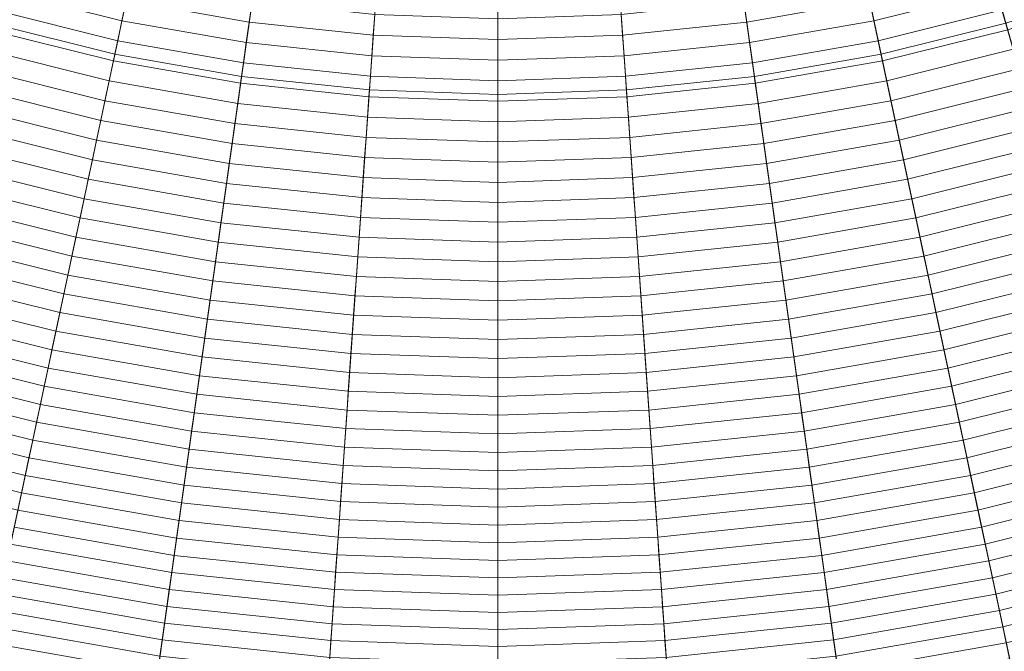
# Model space of a CAD drawing. Header units: centimetres. Extents: x -21.9 to 23.1, y -23 to 22.
# Tile 55 of 191: x -2.6 to 3.9, y -16.3 to -12.1. Entities that reach past the tile are written whole.
import ezdxf

# ---------------------------------------------------------------- set-up
doc = ezdxf.new("R2010")
doc.units = ezdxf.units.CM
doc.header["$LTSCALE"] = 2.54
doc.layers.add('Lucido design-1', color=7, linetype='Continuous')

# ---------------------------------------------------------------- blocks, each defined once
blk = doc.blocks.new('Gruppo-2-1')
at = {"color": 5, "linetype": 'Continuous', "lineweight": 9}
for points in [[(-2.8374, -9.9069, -940.4271), (-2.1736, -10.1226, -940.4271), (-5.5096, -21.7567, -940.4271), (-6.9769, -21.28, -940.4271)], [(-2.8374, -9.9069, -940.4271), (-2.1736, -10.1226, -940.4271), (-5.5096, -21.7567, -940.4271), (-6.9769, -21.28, -940.4271)], [(-3.5557, -11.8803, -1003.3271), (-2.7524, -12.1413, -1003.3271), (-2.1736, -10.1226, -1003.3271), (-2.8374, -9.9069, -1003.3271)], [(3.3391, -10.1226, -940.4271), (4.003, -9.9069, -940.4271), (8.1424, -21.28, -940.4271), (6.6752, -21.7567, -940.4271)], [(3.918, -12.1413, -1003.3271), (4.7212, -11.8803, -1003.3271), (4.003, -9.9069, -1003.3271), (3.3391, -10.1226, -1003.3271)], [(3.3391, -10.1226, -940.4271), (4.003, -9.9069, -940.4271), (8.1424, -21.28, -940.4271), (6.6752, -21.7567, -940.4271)], [(-2.1736, -10.1226, -940.4271), (-1.4964, -10.2915, -940.4271), (-4.0127, -22.13, -940.4271), (-5.5096, -21.7567, -940.4271)], [(-2.1736, -10.1226, -940.4271), (-1.4964, -10.2915, -940.4271), (-4.0127, -22.13, -940.4271), (-5.5096, -21.7567, -940.4271)], [(-2.7524, -12.1413, -1003.3271), (-1.933, -12.3456, -1003.3271), (-1.4964, -10.2915, -1003.3271), (-2.1736, -10.1226, -1003.3271)], [(2.6619, -10.2915, -940.4271), (3.3391, -10.1226, -940.4271), (6.6752, -21.7567, -940.4271), (5.1782, -22.13, -940.4271)], [(3.0985, -12.3456, -1003.3271), (3.918, -12.1413, -1003.3271), (3.3391, -10.1226, -1003.3271), (2.6619, -10.2915, -1003.3271)], [(2.6619, -10.2915, -940.4271), (3.3391, -10.1226, -940.4271), (6.6752, -21.7567, -940.4271), (5.1782, -22.13, -940.4271)], [(-1.4964, -10.2915, -940.4271), (-0.809, -10.4127, -940.4271), (-2.4934, -22.3979, -940.4271), (-4.0127, -22.13, -940.4271)], [(-1.4964, -10.2915, -940.4271), (-0.809, -10.4127, -940.4271), (-2.4934, -22.3979, -940.4271), (-4.0127, -22.13, -940.4271)], [(-1.933, -12.3456, -1003.3271), (-1.1012, -12.4922, -1003.3271), (-0.809, -10.4127, -1003.3271), (-1.4964, -10.2915, -1003.3271)], [(1.9745, -10.4127, -940.4271), (2.6619, -10.2915, -940.4271), (5.1782, -22.13, -940.4271), (3.6589, -22.3979, -940.4271)], [(2.2668, -12.4922, -1003.3271), (3.0985, -12.3456, -1003.3271), (2.6619, -10.2915, -1003.3271), (1.9745, -10.4127, -1003.3271)], [(1.9745, -10.4127, -940.4271), (2.6619, -10.2915, -940.4271), (5.1782, -22.13, -940.4271), (3.6589, -22.3979, -940.4271)], [(-0.809, -10.4127, -940.4271), (-0.1148, -10.4856, -940.4271), (-0.9591, -22.5591, -940.4271), (-2.4934, -22.3979, -940.4271)], [(-0.809, -10.4127, -940.4271), (-0.1148, -10.4856, -940.4271), (-0.9591, -22.5591, -940.4271), (-2.4934, -22.3979, -940.4271)], [(-1.1012, -12.4922, -1003.3271), (-0.2613, -12.5805, -1003.3271), (-0.1148, -10.4856, -1003.3271), (-0.809, -10.4127, -1003.3271)], [(1.2803, -10.4856, -940.4271), (1.9745, -10.4127, -940.4271), (3.6589, -22.3979, -940.4271), (2.1246, -22.5591, -940.4271)], [(1.4268, -12.5805, -1003.3271), (2.2668, -12.4922, -1003.3271), (1.9745, -10.4127, -1003.3271), (1.2803, -10.4856, -1003.3271)], [(1.2803, -10.4856, -940.4271), (1.9745, -10.4127, -940.4271), (3.6589, -22.3979, -940.4271), (2.1246, -22.5591, -940.4271)], [(-0.1148, -10.4856, -940.4271), (0.5828, -10.51, -940.4271), (0.5828, -22.613, -940.4271), (-0.9591, -22.5591, -940.4271)], [(-0.1148, -10.4856, -940.4271), (0.5828, -10.51, -940.4271), (0.5828, -22.613, -940.4271), (-0.9591, -22.5591, -940.4271)], [(-0.2613, -12.5805, -1003.3271), (0.5828, -12.61, -1003.3271), (0.5828, -10.51, -1003.3271), (-0.1148, -10.4856, -1003.3271)], [(0.5828, -10.51, -940.4271), (1.2803, -10.4856, -940.4271), (2.1246, -22.5591, -940.4271), (0.5828, -22.613, -940.4271)], [(0.5828, -12.61, -1003.3271), (1.4268, -12.5805, -1003.3271), (1.2803, -10.4856, -1003.3271), (0.5828, -10.51, -1003.3271)], [(0.5828, -10.51, -940.4271), (1.2803, -10.4856, -940.4271), (2.1246, -22.5591, -940.4271), (0.5828, -22.613, -940.4271)], [(0.5828, -10.51, -940.4271), (0.5828, -22.613, -940.4271), (0.5828, -22.613, -940.4271)], [(0.5828, -12.61, -1003.3271), (0.5828, -10.51, -1003.3271), (0.5828, -10.51, -1003.3271)], [(0.5828, -10.51, -940.4271), (0.5828, -22.613, -940.4271), (0.5828, -22.613, -940.4271)], [(-2.6904, -11.9247, -935.0843), (-1.8861, -12.1253, -935.0843), (-1.8579, -11.9923, -935.1347), (-2.6529, -11.794, -935.1347)], [(3.0517, -12.1253, -935.0843), (3.8559, -11.9247, -935.0843), (3.8184, -11.794, -935.1347), (3.0234, -11.9923, -935.1347)], [(3.9304, -12.1845, -934.9789), (4.7366, -11.9225, -934.9789), (4.6905, -11.7958, -935.0324), (3.8932, -12.0549, -935.0324)], [(-1.8579, -11.9923, -935.1347), (-1.051, -12.1345, -935.1347), (-1.032, -11.9994, -935.1837), (-1.8295, -11.8587, -935.1837)], [(2.2165, -12.1345, -935.1347), (3.0234, -11.9923, -935.1347), (2.995, -11.8587, -935.1837), (2.1975, -11.9994, -935.1837)], [(-2.7277, -12.0549, -935.0324), (-1.9143, -12.2577, -935.0324), (-1.8861, -12.1253, -935.0843), (-2.6904, -11.9247, -935.0843)], [(3.0798, -12.2577, -935.0324), (3.8932, -12.0549, -935.0324), (3.8559, -11.9247, -935.0843), (3.0517, -12.1253, -935.0843)], [(-1.8861, -12.1253, -935.0843), (-1.0699, -12.2692, -935.0843), (-1.051, -12.1345, -935.1347), (-1.8579, -11.9923, -935.1347)], [(-1.051, -12.1345, -935.1347), (-0.2361, -12.2202, -935.1347), (-0.2266, -12.084, -935.1837), (-1.032, -11.9994, -935.1837)], [(1.4016, -12.2202, -935.1347), (2.2165, -12.1345, -935.1347), (2.1975, -11.9994, -935.1837), (1.3921, -12.084, -935.1837)], [(2.2354, -12.2692, -935.0843), (3.0517, -12.1253, -935.0843), (3.0234, -11.9923, -935.1347), (2.2165, -12.1345, -935.1347)], [(-2.7648, -12.1845, -934.9789), (-1.9423, -12.3895, -934.9789), (-1.9143, -12.2577, -935.0324), (-2.7277, -12.0549, -935.0324)], [(-0.2361, -12.2202, -935.1347), (0.5828, -12.2488, -935.1347), (0.5828, -12.1123, -935.1837), (-0.2266, -12.084, -935.1837)], [(0.5828, -12.2488, -935.1347), (1.4016, -12.2202, -935.1347), (1.3921, -12.084, -935.1837), (0.5828, -12.1123, -935.1837)], [(3.1078, -12.3895, -934.9789), (3.9304, -12.1845, -934.9789), (3.8932, -12.0549, -935.0324), (3.0798, -12.2577, -935.0324)], [(-5.6163, -22.1288, -1001.3271), (-4.0932, -22.5085, -1001.3271), (-1.933, -12.3456, -1001.3271), (-2.7524, -12.1413, -1001.3271)], [(-5.5096, -21.7567, -1001.3271), (-4.0127, -22.13, -1001.3271), (-1.933, -12.3456, -1001.3271), (-2.7524, -12.1413, -1001.3271)], [(-2.7524, -12.1413, -1010.9271), (-1.933, -12.3456, -1010.9271), (-3.9271, -21.7272, -1010.9271), (-5.3962, -21.3609, -1010.9271)], [(-2.7524, -12.1413, -1001.3271), (-1.933, -12.3456, -1001.3271), (-1.933, -12.3456, -1010.9271), (-2.7524, -12.1413, -1010.9271)], [(-2.7524, -12.1413, -1001.3271), (-1.933, -12.3456, -1001.3271), (-1.933, -12.3456, -1003.3271), (-2.7524, -12.1413, -1003.3271)], [(-1.9143, -12.2577, -935.0324), (-1.0887, -12.4033, -935.0324), (-1.0699, -12.2692, -935.0843), (-1.8861, -12.1253, -935.0843)], [(-1.0699, -12.2692, -935.0843), (-0.2456, -12.3558, -935.0843), (-0.2361, -12.2202, -935.1347), (-1.051, -12.1345, -935.1347)], [(0.5828, -12.2488, -935.1347), (0.5828, -12.1123, -935.1837), (0.5828, -12.1123, -935.1837)], [(1.4111, -12.3558, -935.0843), (2.2354, -12.2692, -935.0843), (2.2165, -12.1345, -935.1347), (1.4016, -12.2202, -935.1347)], [(2.2543, -12.4033, -935.0324), (3.0798, -12.2577, -935.0324), (3.0517, -12.1253, -935.0843), (2.2354, -12.2692, -935.0843)], [(5.2587, -22.5085, -1001.3271), (6.7818, -22.1288, -1001.3271), (3.918, -12.1413, -1001.3271), (3.0985, -12.3456, -1001.3271)], [(3.0985, -12.3456, -1010.9271), (3.918, -12.1413, -1010.9271), (6.5617, -21.3609, -1010.9271), (5.0926, -21.7272, -1010.9271)], [(3.0985, -12.3456, -1001.3271), (3.918, -12.1413, -1001.3271), (3.918, -12.1413, -1010.9271), (3.0985, -12.3456, -1010.9271)], [(3.0985, -12.3456, -1001.3271), (3.918, -12.1413, -1001.3271), (3.918, -12.1413, -1003.3271), (3.0985, -12.3456, -1003.3271)], [(5.1782, -22.13, -1001.3271), (6.6752, -21.7567, -1001.3271), (3.918, -12.1413, -1001.3271), (3.0985, -12.3456, -1001.3271)], [(-2.8018, -12.3135, -934.924), (-1.9702, -12.5208, -934.924), (-1.9423, -12.3895, -934.9789), (-2.7648, -12.1845, -934.9789)], [(-0.2456, -12.3558, -935.0843), (0.5828, -12.3847, -935.0843), (0.5828, -12.2488, -935.1347), (-0.2361, -12.2202, -935.1347)], [(0.5828, -12.3847, -935.0843), (1.4111, -12.3558, -935.0843), (1.4016, -12.2202, -935.1347), (0.5828, -12.2488, -935.1347)], [(3.1357, -12.5208, -934.924), (3.9674, -12.3135, -934.924), (3.9304, -12.1845, -934.9789), (3.1078, -12.3895, -934.9789)], [(-1.9423, -12.3895, -934.9789), (-1.1075, -12.5368, -934.9789), (-1.0887, -12.4033, -935.0324), (-1.9143, -12.2577, -935.0324)], [(-1.0887, -12.4033, -935.0324), (-0.255, -12.4909, -935.0324), (-0.2456, -12.3558, -935.0843), (-1.0699, -12.2692, -935.0843)], [(0.5828, -12.3847, -935.0843), (0.5828, -12.2488, -935.1347), (0.5828, -12.2488, -935.1347)], [(1.4205, -12.4909, -935.0324), (2.2543, -12.4033, -935.0324), (2.2354, -12.2692, -935.0843), (1.4111, -12.3558, -935.0843)], [(2.273, -12.5368, -934.9789), (3.1078, -12.3895, -934.9789), (3.0798, -12.2577, -935.0324), (2.2543, -12.4033, -935.0324)], [(-4.0932, -22.5085, -1001.3271), (-2.5472, -22.7811, -1001.3271), (-1.1012, -12.4922, -1001.3271), (-1.933, -12.3456, -1001.3271)], [(-4.0127, -22.13, -1001.3271), (-2.4934, -22.3979, -1001.3271), (-1.1012, -12.4922, -1001.3271), (-1.933, -12.3456, -1001.3271)], [(-1.933, -12.3456, -1010.9271), (-1.1012, -12.4922, -1010.9271), (-2.4361, -21.9901, -1010.9271), (-3.9271, -21.7272, -1010.9271)], [(-2.8387, -12.4419, -934.8676), (-1.998, -12.6515, -934.8676), (-1.9702, -12.5208, -934.924), (-2.8018, -12.3135, -934.924)], [(-1.933, -12.3456, -1001.3271), (-1.1012, -12.4922, -1001.3271), (-1.1012, -12.4922, -1010.9271), (-1.933, -12.3456, -1010.9271)], [(-1.933, -12.3456, -1001.3271), (-1.1012, -12.4922, -1001.3271), (-1.1012, -12.4922, -1003.3271), (-1.933, -12.3456, -1003.3271)], [(3.7128, -22.7811, -1001.3271), (5.2587, -22.5085, -1001.3271), (3.0985, -12.3456, -1001.3271), (2.2668, -12.4922, -1001.3271)], [(2.2668, -12.4922, -1010.9271), (3.0985, -12.3456, -1010.9271), (5.0926, -21.7272, -1010.9271), (3.6016, -21.9901, -1010.9271)], [(2.2668, -12.4922, -1001.3271), (3.0985, -12.3456, -1001.3271), (3.0985, -12.3456, -1010.9271), (2.2668, -12.4922, -1010.9271)], [(2.2668, -12.4922, -1001.3271), (3.0985, -12.3456, -1001.3271), (3.0985, -12.3456, -1003.3271), (2.2668, -12.4922, -1003.3271)], [(3.6589, -22.3979, -1001.3271), (5.1782, -22.13, -1001.3271), (3.0985, -12.3456, -1001.3271), (2.2668, -12.4922, -1001.3271)], [(3.1635, -12.6515, -934.8676), (4.0042, -12.4419, -934.8676), (3.9674, -12.3135, -934.924), (3.1357, -12.5208, -934.924)], [(-1.9702, -12.5208, -934.924), (-1.1262, -12.6697, -934.924), (-1.1075, -12.5368, -934.9789), (-1.9423, -12.3895, -934.9789)], [(-1.1075, -12.5368, -934.9789), (-0.2644, -12.6254, -934.9789), (-0.255, -12.4909, -935.0324), (-1.0887, -12.4033, -935.0324)], [(-0.255, -12.4909, -935.0324), (0.5828, -12.5201, -935.0324), (0.5828, -12.3847, -935.0843), (-0.2456, -12.3558, -935.0843)], [(0.5828, -12.5201, -935.0324), (1.4205, -12.4909, -935.0324), (1.4111, -12.3558, -935.0843), (0.5828, -12.3847, -935.0843)], [(0.5828, -12.5201, -935.0324), (0.5828, -12.3847, -935.0843), (0.5828, -12.3847, -935.0843)], [(1.43, -12.6254, -934.9789), (2.273, -12.5368, -934.9789), (2.2543, -12.4033, -935.0324), (1.4205, -12.4909, -935.0324)], [(2.2917, -12.6697, -934.924), (3.1357, -12.5208, -934.924), (3.1078, -12.3895, -934.9789), (2.273, -12.5368, -934.9789)], [(-2.8753, -12.5697, -934.8097), (-2.0256, -12.7816, -934.8097), (-1.998, -12.6515, -934.8676), (-2.8387, -12.4419, -934.8676)], [(3.1912, -12.7816, -934.8097), (4.0408, -12.5697, -934.8097), (4.0042, -12.4419, -934.8676), (3.1635, -12.6515, -934.8676)], [(-2.5472, -22.7811, -1001.3271), (-0.9861, -22.9452, -1001.3271), (-0.2613, -12.5805, -1001.3271), (-1.1012, -12.4922, -1001.3271)], [(-2.4934, -22.3979, -1001.3271), (-0.9591, -22.5591, -1001.3271), (-0.2613, -12.5805, -1001.3271), (-1.1012, -12.4922, -1001.3271)], [(-1.1012, -12.4922, -1010.9271), (-0.2613, -12.5805, -1010.9271), (-0.9303, -22.1484, -1010.9271), (-2.4361, -21.9901, -1010.9271)], [(-1.998, -12.6515, -934.8676), (-1.1448, -12.8019, -934.8676), (-1.1262, -12.6697, -934.924), (-1.9702, -12.5208, -934.924)], [(-1.1262, -12.6697, -934.924), (-0.2738, -12.7592, -934.924), (-0.2644, -12.6254, -934.9789), (-1.1075, -12.5368, -934.9789)], [(-1.1012, -12.4922, -1001.3271), (-0.2613, -12.5805, -1001.3271), (-0.2613, -12.5805, -1010.9271), (-1.1012, -12.4922, -1010.9271)], [(-1.1012, -12.4922, -1001.3271), (-0.2613, -12.5805, -1001.3271), (-0.2613, -12.5805, -1003.3271), (-1.1012, -12.4922, -1003.3271)], [(-0.2644, -12.6254, -934.9789), (0.5828, -12.6549, -934.9789), (0.5828, -12.5201, -935.0324), (-0.255, -12.4909, -935.0324)], [(0.5828, -12.6549, -934.9789), (1.43, -12.6254, -934.9789), (1.4205, -12.4909, -935.0324), (0.5828, -12.5201, -935.0324)], [(0.5828, -12.6549, -934.9789), (0.5828, -12.5201, -935.0324), (0.5828, -12.5201, -935.0324)], [(2.1516, -22.9452, -1001.3271), (3.7128, -22.7811, -1001.3271), (2.2668, -12.4922, -1001.3271), (1.4268, -12.5805, -1001.3271)], [(1.4268, -12.5805, -1010.9271), (2.2668, -12.4922, -1010.9271), (3.6016, -21.9901, -1010.9271), (2.0959, -22.1484, -1010.9271)], [(1.4268, -12.5805, -1001.3271), (2.2668, -12.4922, -1001.3271), (2.2668, -12.4922, -1010.9271), (1.4268, -12.5805, -1010.9271)], [(1.4268, -12.5805, -1001.3271), (2.2668, -12.4922, -1001.3271), (2.2668, -12.4922, -1003.3271), (1.4268, -12.5805, -1003.3271)], [(2.1246, -22.5591, -1001.3271), (3.6589, -22.3979, -1001.3271), (2.2668, -12.4922, -1001.3271), (1.4268, -12.5805, -1001.3271)], [(1.4393, -12.7592, -934.924), (2.2917, -12.6697, -934.924), (2.273, -12.5368, -934.9789), (1.43, -12.6254, -934.9789)], [(2.3103, -12.8019, -934.8676), (3.1635, -12.6515, -934.8676), (3.1357, -12.5208, -934.924), (2.2917, -12.6697, -934.924)], [(-2.9118, -12.6969, -934.7503), (-2.0531, -12.911, -934.7503), (-2.0256, -12.7816, -934.8097), (-2.8753, -12.5697, -934.8097)], [(-0.9861, -22.9452, -1001.3271), (0.5828, -23, -1001.3271), (0.5828, -12.61, -1001.3271), (-0.2613, -12.5805, -1001.3271)], [(-0.9591, -22.5591, -1001.3271), (0.5828, -22.613, -1001.3271), (0.5828, -12.61, -1001.3271), (-0.2613, -12.5805, -1001.3271)], [(-0.2613, -12.5805, -1010.9271), (0.5828, -12.61, -1010.9271), (0.5828, -22.2012, -1010.9271), (-0.9303, -22.1484, -1010.9271)], [(-0.2613, -12.5805, -1001.3271), (0.5828, -12.61, -1001.3271), (0.5828, -12.61, -1010.9271), (-0.2613, -12.5805, -1010.9271)], [(-0.2613, -12.5805, -1001.3271), (0.5828, -12.61, -1001.3271), (0.5828, -12.61, -1003.3271), (-0.2613, -12.5805, -1003.3271)], [(0.5828, -23, -1001.3271), (2.1516, -22.9452, -1001.3271), (1.4268, -12.5805, -1001.3271), (0.5828, -12.61, -1001.3271)], [(0.5828, -12.61, -1010.9271), (1.4268, -12.5805, -1010.9271), (2.0959, -22.1484, -1010.9271), (0.5828, -22.2012, -1010.9271)], [(0.5828, -12.61, -1001.3271), (1.4268, -12.5805, -1001.3271), (1.4268, -12.5805, -1010.9271), (0.5828, -12.61, -1010.9271)], [(0.5828, -12.61, -1001.3271), (1.4268, -12.5805, -1001.3271), (1.4268, -12.5805, -1003.3271), (0.5828, -12.61, -1003.3271)], [(0.5828, -22.613, -1001.3271), (2.1246, -22.5591, -1001.3271), (1.4268, -12.5805, -1001.3271), (0.5828, -12.61, -1001.3271)], [(3.2187, -12.911, -934.7503), (4.0773, -12.6969, -934.7503), (4.0408, -12.5697, -934.8097), (3.1912, -12.7816, -934.8097)], [(-2.0256, -12.7816, -934.8097), (-1.1633, -12.9336, -934.8097), (-1.1448, -12.8019, -934.8676), (-1.998, -12.6515, -934.8676)], [(-1.1448, -12.8019, -934.8676), (-0.2831, -12.8925, -934.8676), (-0.2738, -12.7592, -934.924), (-1.1262, -12.6697, -934.924)], [(-0.2738, -12.7592, -934.924), (0.5828, -12.7892, -934.924), (0.5828, -12.6549, -934.9789), (-0.2644, -12.6254, -934.9789)], [(0.5828, -23, -1001.3271), (0.5828, -12.61, -1001.3271), (0.5828, -12.61, -1001.3271)], [(0.5828, -23, -1001.3271), (0.5828, -23, -1001.3271), (0.5828, -12.61, -1001.3271)], [(0.5828, -12.61, -1010.9271), (0.5828, -22.2012, -1010.9271), (0.5828, -22.2012, -1010.9271)], [(0.5828, -12.61, -1001.3271), (0.5828, -12.61, -1010.9271), (0.5828, -12.61, -1010.9271)], [(0.5828, -12.61, -1001.3271), (0.5828, -12.61, -1003.3271), (0.5828, -12.61, -1003.3271)], [(0.5828, -22.613, -1001.3271), (0.5828, -12.61, -1001.3271), (0.5828, -12.61, -1001.3271)], [(0.5828, -12.7892, -934.924), (1.4393, -12.7592, -934.924), (1.43, -12.6254, -934.9789), (0.5828, -12.6549, -934.9789)], [(0.5828, -12.7892, -934.924), (0.5828, -12.6549, -934.9789), (0.5828, -12.6549, -934.9789)], [(1.4486, -12.8925, -934.8676), (2.3103, -12.8019, -934.8676), (2.2917, -12.6697, -934.924), (1.4393, -12.7592, -934.924)], [(2.3288, -12.9336, -934.8097), (3.1912, -12.7816, -934.8097), (3.1635, -12.6515, -934.8676), (2.3103, -12.8019, -934.8676)], [(-2.9481, -12.8234, -934.6895), (-2.0805, -13.0397, -934.6895), (-2.0531, -12.911, -934.7503), (-2.9118, -12.6969, -934.7503)], [(3.246, -13.0397, -934.6895), (4.1136, -12.8234, -934.6895), (4.0773, -12.6969, -934.7503), (3.2187, -12.911, -934.7503)], [(-2.0531, -12.911, -934.7503), (-1.1817, -13.0646, -934.7503), (-1.1633, -12.9336, -934.8097), (-2.0256, -12.7816, -934.8097)], [(-1.1633, -12.9336, -934.8097), (-0.2924, -13.0251, -934.8097), (-0.2831, -12.8925, -934.8676), (-1.1448, -12.8019, -934.8676)], [(-0.2831, -12.8925, -934.8676), (0.5828, -12.9227, -934.8676), (0.5828, -12.7892, -934.924), (-0.2738, -12.7592, -934.924)], [(0.5828, -12.9227, -934.8676), (1.4486, -12.8925, -934.8676), (1.4393, -12.7592, -934.924), (0.5828, -12.7892, -934.924)], [(0.5828, -12.9227, -934.8676), (0.5828, -12.7892, -934.924), (0.5828, -12.7892, -934.924)], [(1.4579, -13.0251, -934.8097), (2.3288, -12.9336, -934.8097), (2.3103, -12.8019, -934.8676), (1.4486, -12.8925, -934.8676)], [(2.3472, -13.0646, -934.7503), (3.2187, -12.911, -934.7503), (3.1912, -12.7816, -934.8097), (2.3288, -12.9336, -934.8097)], [(-2.9842, -12.9493, -934.6272), (-2.1077, -13.1678, -934.6272), (-2.0805, -13.0397, -934.6895), (-2.9481, -12.8234, -934.6895)], [(3.2733, -13.1678, -934.6272), (4.1497, -12.9493, -934.6272), (4.1136, -12.8234, -934.6895), (3.246, -13.0397, -934.6895)], [(-2.0805, -13.0397, -934.6895), (-1.2, -13.195, -934.6895), (-1.1817, -13.0646, -934.7503), (-2.0531, -12.911, -934.7503)], [(-0.2924, -13.0251, -934.8097), (0.5828, -13.0557, -934.8097), (0.5828, -12.9227, -934.8676), (-0.2831, -12.8925, -934.8676)], [(0.5828, -13.0557, -934.8097), (1.4579, -13.0251, -934.8097), (1.4486, -12.8925, -934.8676), (0.5828, -12.9227, -934.8676)], [(0.5828, -13.0557, -934.8097), (0.5828, -12.9227, -934.8676), (0.5828, -12.9227, -934.8676)], [(2.3655, -13.195, -934.6895), (3.246, -13.0397, -934.6895), (3.2187, -12.911, -934.7503), (2.3472, -13.0646, -934.7503)], [(-3.0201, -13.0745, -934.5635), (-2.1348, -13.2953, -934.5635), (-2.1077, -13.1678, -934.6272), (-2.9842, -12.9493, -934.6272)], [(-1.1817, -13.0646, -934.7503), (-0.3016, -13.1571, -934.7503), (-0.2924, -13.0251, -934.8097), (-1.1633, -12.9336, -934.8097)], [(1.4671, -13.1571, -934.7503), (2.3472, -13.0646, -934.7503), (2.3288, -12.9336, -934.8097), (1.4579, -13.0251, -934.8097)], [(3.3004, -13.2953, -934.5635), (4.1856, -13.0745, -934.5635), (4.1497, -12.9493, -934.6272), (3.2733, -13.1678, -934.6272)], [(-2.1077, -13.1678, -934.6272), (-1.2182, -13.3247, -934.6272), (-1.2, -13.195, -934.6895), (-2.0805, -13.0397, -934.6895)], [(-0.3016, -13.1571, -934.7503), (0.5828, -13.188, -934.7503), (0.5828, -13.0557, -934.8097), (-0.2924, -13.0251, -934.8097)], [(0.5828, -13.188, -934.7503), (1.4671, -13.1571, -934.7503), (1.4579, -13.0251, -934.8097), (0.5828, -13.0557, -934.8097)], [(0.5828, -13.188, -934.7503), (0.5828, -13.0557, -934.8097), (0.5828, -13.0557, -934.8097)], [(2.3837, -13.3247, -934.6272), (3.2733, -13.1678, -934.6272), (3.246, -13.0397, -934.6895), (2.3655, -13.195, -934.6895)], [(-3.0558, -13.1991, -934.4984), (-2.1618, -13.422, -934.4984), (-2.1348, -13.2953, -934.5635), (-3.0201, -13.0745, -934.5635)], [(-1.2, -13.195, -934.6895), (-0.3108, -13.2885, -934.6895), (-0.3016, -13.1571, -934.7503), (-1.1817, -13.0646, -934.7503)], [(1.4763, -13.2885, -934.6895), (2.3655, -13.195, -934.6895), (2.3472, -13.0646, -934.7503), (1.4671, -13.1571, -934.7503)], [(3.3273, -13.422, -934.4984), (4.2213, -13.1991, -934.4984), (4.1856, -13.0745, -934.5635), (3.3004, -13.2953, -934.5635)], [(-2.1348, -13.2953, -934.5635), (-1.2364, -13.4537, -934.5635), (-1.2182, -13.3247, -934.6272), (-2.1077, -13.1678, -934.6272)], [(-0.3108, -13.2885, -934.6895), (0.5828, -13.3197, -934.6895), (0.5828, -13.188, -934.7503), (-0.3016, -13.1571, -934.7503)], [(0.5828, -13.3197, -934.6895), (1.4763, -13.2885, -934.6895), (1.4671, -13.1571, -934.7503), (0.5828, -13.188, -934.7503)], [(0.5828, -13.3197, -934.6895), (0.5828, -13.188, -934.7503), (0.5828, -13.188, -934.7503)], [(2.4019, -13.4537, -934.5635), (3.3004, -13.2953, -934.5635), (3.2733, -13.1678, -934.6272), (2.3837, -13.3247, -934.6272)], [(-3.0913, -13.3229, -934.4318), (-2.1885, -13.548, -934.4318), (-2.1618, -13.422, -934.4984), (-3.0558, -13.1991, -934.4984)], [(-1.2182, -13.3247, -934.6272), (-0.3199, -13.4191, -934.6272), (-0.3108, -13.2885, -934.6895), (-1.2, -13.195, -934.6895)], [(1.4855, -13.4191, -934.6272), (2.3837, -13.3247, -934.6272), (2.3655, -13.195, -934.6895), (1.4763, -13.2885, -934.6895)], [(3.3541, -13.548, -934.4318), (4.2568, -13.3229, -934.4318), (4.2213, -13.1991, -934.4984), (3.3273, -13.422, -934.4984)], [(-2.1618, -13.422, -934.4984), (-1.2544, -13.582, -934.4984), (-1.2364, -13.4537, -934.5635), (-2.1348, -13.2953, -934.5635)], [(-0.3199, -13.4191, -934.6272), (0.5828, -13.4506, -934.6272), (0.5828, -13.3197, -934.6895), (-0.3108, -13.2885, -934.6895)], [(0.5828, -13.4506, -934.6272), (1.4855, -13.4191, -934.6272), (1.4763, -13.2885, -934.6895), (0.5828, -13.3197, -934.6895)], [(0.5828, -13.4506, -934.6272), (0.5828, -13.3197, -934.6895), (0.5828, -13.3197, -934.6895)], [(2.4199, -13.582, -934.4984), (3.3273, -13.422, -934.4984), (3.3004, -13.2953, -934.5635), (2.4019, -13.4537, -934.5635)], [(-3.1266, -13.446, -934.3637), (-2.2152, -13.6733, -934.3637), (-2.1885, -13.548, -934.4318), (-3.0913, -13.3229, -934.4318)], [(-1.2364, -13.4537, -934.5635), (-0.329, -13.549, -934.5635), (-0.3199, -13.4191, -934.6272), (-1.2182, -13.3247, -934.6272)], [(1.4945, -13.549, -934.5635), (2.4019, -13.4537, -934.5635), (2.3837, -13.3247, -934.6272), (1.4855, -13.4191, -934.6272)], [(3.3807, -13.6733, -934.3637), (4.2921, -13.446, -934.3637), (4.2568, -13.3229, -934.4318), (3.3541, -13.548, -934.4318)], [(-3.1617, -13.5684, -934.2943), (-2.2416, -13.7978, -934.2943), (-2.2152, -13.6733, -934.3637), (-3.1266, -13.446, -934.3637)], [(-2.1885, -13.548, -934.4318), (-1.2723, -13.7095, -934.4318), (-1.2544, -13.582, -934.4984), (-2.1618, -13.422, -934.4984)], [(-0.329, -13.549, -934.5635), (0.5828, -13.5809, -934.5635), (0.5828, -13.4506, -934.6272), (-0.3199, -13.4191, -934.6272)], [(0.5828, -13.5809, -934.5635), (1.4945, -13.549, -934.5635), (1.4855, -13.4191, -934.6272), (0.5828, -13.4506, -934.6272)], [(2.4378, -13.7095, -934.4318), (3.3541, -13.548, -934.4318), (3.3273, -13.422, -934.4984), (2.4199, -13.582, -934.4984)], [(3.4072, -13.7978, -934.2943), (4.3272, -13.5684, -934.2943), (4.2921, -13.446, -934.3637), (3.3807, -13.6733, -934.3637)], [(-1.2544, -13.582, -934.4984), (-0.3381, -13.6783, -934.4984), (-0.329, -13.549, -934.5635), (-1.2364, -13.4537, -934.5635)], [(0.5828, -13.5809, -934.5635), (0.5828, -13.4506, -934.6272), (0.5828, -13.4506, -934.6272)], [(1.5036, -13.6783, -934.4984), (2.4199, -13.582, -934.4984), (2.4019, -13.4537, -934.5635), (1.4945, -13.549, -934.5635)], [(-3.1966, -13.69, -934.2235), (-2.268, -13.9216, -934.2235), (-2.2416, -13.7978, -934.2943), (-3.1617, -13.5684, -934.2943)], [(-2.2152, -13.6733, -934.3637), (-1.2901, -13.8364, -934.3637), (-1.2723, -13.7095, -934.4318), (-2.1885, -13.548, -934.4318)], [(-0.3381, -13.6783, -934.4984), (0.5828, -13.7104, -934.4984), (0.5828, -13.5809, -934.5635), (-0.329, -13.549, -934.5635)], [(0.5828, -13.7104, -934.4984), (1.5036, -13.6783, -934.4984), (1.4945, -13.549, -934.5635), (0.5828, -13.5809, -934.5635)], [(2.4557, -13.8364, -934.3637), (3.3807, -13.6733, -934.3637), (3.3541, -13.548, -934.4318), (2.4378, -13.7095, -934.4318)], [(3.4335, -13.9216, -934.2235), (4.3621, -13.69, -934.2235), (4.3272, -13.5684, -934.2943), (3.4072, -13.7978, -934.2943)], [(-1.2723, -13.7095, -934.4318), (-0.347, -13.8068, -934.4318), (-0.3381, -13.6783, -934.4984), (-1.2544, -13.582, -934.4984)], [(0.5828, -13.7104, -934.4984), (0.5828, -13.5809, -934.5635), (0.5828, -13.5809, -934.5635)], [(1.5126, -13.8068, -934.4318), (2.4378, -13.7095, -934.4318), (2.4199, -13.582, -934.4984), (1.5036, -13.6783, -934.4984)], [(-3.2312, -13.8109, -934.1512), (-2.2941, -14.0446, -934.1512), (-2.268, -13.9216, -934.2235), (-3.1966, -13.69, -934.2235)], [(-2.2416, -13.7978, -934.2943), (-1.3079, -13.9624, -934.2943), (-1.2901, -13.8364, -934.3637), (-2.2152, -13.6733, -934.3637)], [(-0.347, -13.8068, -934.4318), (0.5828, -13.8393, -934.4318), (0.5828, -13.7104, -934.4984), (-0.3381, -13.6783, -934.4984)], [(0.5828, -13.8393, -934.4318), (1.5126, -13.8068, -934.4318), (1.5036, -13.6783, -934.4984), (0.5828, -13.7104, -934.4984)], [(2.4734, -13.9624, -934.2943), (3.4072, -13.7978, -934.2943), (3.3807, -13.6733, -934.3637), (2.4557, -13.8364, -934.3637)], [(3.4596, -14.0446, -934.1512), (4.3967, -13.8109, -934.1512), (4.3621, -13.69, -934.2235), (3.4335, -13.9216, -934.2235)], [(-1.2901, -13.8364, -934.3637), (-0.356, -13.9346, -934.3637), (-0.347, -13.8068, -934.4318), (-1.2723, -13.7095, -934.4318)], [(0.5828, -13.8393, -934.4318), (0.5828, -13.7104, -934.4984), (0.5828, -13.7104, -934.4984)], [(1.5215, -13.9346, -934.3637), (2.4557, -13.8364, -934.3637), (2.4378, -13.7095, -934.4318), (1.5126, -13.8068, -934.4318)], [(-3.2656, -13.931, -934.0776), (-2.3201, -14.1668, -934.0776), (-2.2941, -14.0446, -934.1512), (-3.2312, -13.8109, -934.1512)], [(-2.268, -13.9216, -934.2235), (-1.3255, -14.0878, -934.2235), (-1.3079, -13.9624, -934.2943), (-2.2416, -13.7978, -934.2943)], [(-1.3079, -13.9624, -934.2943), (-0.3649, -14.0616, -934.2943), (-0.356, -13.9346, -934.3637), (-1.2901, -13.8364, -934.3637)], [(-0.356, -13.9346, -934.3637), (0.5828, -13.9673, -934.3637), (0.5828, -13.8393, -934.4318), (-0.347, -13.8068, -934.4318)], [(0.5828, -13.9673, -934.3637), (1.5215, -13.9346, -934.3637), (1.5126, -13.8068, -934.4318), (0.5828, -13.8393, -934.4318)], [(1.5304, -14.0616, -934.2943), (2.4734, -13.9624, -934.2943), (2.4557, -13.8364, -934.3637), (1.5215, -13.9346, -934.3637)], [(2.491, -14.0878, -934.2235), (3.4335, -13.9216, -934.2235), (3.4072, -13.7978, -934.2943), (2.4734, -13.9624, -934.2943)], [(3.4856, -14.1668, -934.0776), (4.4312, -13.931, -934.0776), (4.3967, -13.8109, -934.1512), (3.4596, -14.0446, -934.1512)], [(0.5828, -13.9673, -934.3637), (0.5828, -13.8393, -934.4318), (0.5828, -13.8393, -934.4318)], [(-3.2999, -14.0503, -934.0026), (-2.3459, -14.2882, -934.0026), (-2.3201, -14.1668, -934.0776), (-3.2656, -13.931, -934.0776)], [(-2.2941, -14.0446, -934.1512), (-1.343, -14.2123, -934.1512), (-1.3255, -14.0878, -934.2235), (-2.268, -13.9216, -934.2235)], [(-1.3255, -14.0878, -934.2235), (-0.3737, -14.1878, -934.2235), (-0.3649, -14.0616, -934.2943), (-1.3079, -13.9624, -934.2943)], [(-0.3649, -14.0616, -934.2943), (0.5828, -14.0947, -934.2943), (0.5828, -13.9673, -934.3637), (-0.356, -13.9346, -934.3637)], [(0.5828, -14.0947, -934.2943), (1.5304, -14.0616, -934.2943), (1.5215, -13.9346, -934.3637), (0.5828, -13.9673, -934.3637)], [(1.5392, -14.1878, -934.2235), (2.491, -14.0878, -934.2235), (2.4734, -13.9624, -934.2943), (1.5304, -14.0616, -934.2943)], [(2.5085, -14.2123, -934.1512), (3.4596, -14.0446, -934.1512), (3.4335, -13.9216, -934.2235), (2.491, -14.0878, -934.2235)], [(3.5114, -14.2882, -934.0026), (4.4654, -14.0503, -934.0026), (4.4312, -13.931, -934.0776), (3.4856, -14.1668, -934.0776)], [(0.5828, -14.0947, -934.2943), (0.5828, -13.9673, -934.3637), (0.5828, -13.9673, -934.3637)], [(-3.3338, -14.1688, -933.9263), (-2.3715, -14.4087, -933.9263), (-2.3459, -14.2882, -934.0026), (-3.2999, -14.0503, -934.0026)], [(-2.3201, -14.1668, -934.0776), (-1.3604, -14.336, -934.0776), (-1.343, -14.2123, -934.1512), (-2.2941, -14.0446, -934.1512)], [(-1.343, -14.2123, -934.1512), (-0.3825, -14.3132, -934.1512), (-0.3737, -14.1878, -934.2235), (-1.3255, -14.0878, -934.2235)], [(-0.3737, -14.1878, -934.2235), (0.5828, -14.2212, -934.2235), (0.5828, -14.0947, -934.2943), (-0.3649, -14.0616, -934.2943)], [(0.5828, -14.2212, -934.2235), (1.5392, -14.1878, -934.2235), (1.5304, -14.0616, -934.2943), (0.5828, -14.0947, -934.2943)], [(0.5828, -14.2212, -934.2235), (0.5828, -14.0947, -934.2943), (0.5828, -14.0947, -934.2943)], [(1.548, -14.3132, -934.1512), (2.5085, -14.2123, -934.1512), (2.491, -14.0878, -934.2235), (1.5392, -14.1878, -934.2235)], [(2.5259, -14.336, -934.0776), (3.4856, -14.1668, -934.0776), (3.4596, -14.0446, -934.1512), (2.5085, -14.2123, -934.1512)], [(3.537, -14.4087, -933.9263), (4.4994, -14.1688, -933.9263), (4.4654, -14.0503, -934.0026), (3.5114, -14.2882, -934.0026)], [(-3.3676, -14.2865, -933.8485), (-2.397, -14.5285, -933.8485), (-2.3715, -14.4087, -933.9263), (-3.3338, -14.1688, -933.9263)], [(-2.3459, -14.2882, -934.0026), (-1.3776, -14.4589, -934.0026), (-1.3604, -14.336, -934.0776), (-2.3201, -14.1668, -934.0776)], [(-1.3604, -14.336, -934.0776), (-0.3912, -14.4379, -934.0776), (-0.3825, -14.3132, -934.1512), (-1.343, -14.2123, -934.1512)], [(-0.3825, -14.3132, -934.1512), (0.5828, -14.3469, -934.1512), (0.5828, -14.2212, -934.2235), (-0.3737, -14.1878, -934.2235)], [(0.5828, -14.3469, -934.1512), (1.548, -14.3132, -934.1512), (1.5392, -14.1878, -934.2235), (0.5828, -14.2212, -934.2235)], [(0.5828, -14.3469, -934.1512), (0.5828, -14.2212, -934.2235), (0.5828, -14.2212, -934.2235)], [(1.5567, -14.4379, -934.0776), (2.5259, -14.336, -934.0776), (2.5085, -14.2123, -934.1512), (1.548, -14.3132, -934.1512)], [(2.5432, -14.4589, -934.0026), (3.5114, -14.2882, -934.0026), (3.4856, -14.1668, -934.0776), (2.5259, -14.336, -934.0776)], [(3.5625, -14.5285, -933.8485), (4.5331, -14.2865, -933.8485), (4.4994, -14.1688, -933.9263), (3.537, -14.4087, -933.9263)], [(-3.4011, -14.4033, -933.7694), (-2.4222, -14.6474, -933.7694), (-2.397, -14.5285, -933.8485), (-3.3676, -14.2865, -933.8485)], [(-2.3715, -14.4087, -933.9263), (-1.3948, -14.581, -933.9263), (-1.3776, -14.4589, -934.0026), (-2.3459, -14.2882, -934.0026)], [(2.5603, -14.581, -933.9263), (3.537, -14.4087, -933.9263), (3.5114, -14.2882, -934.0026), (2.5432, -14.4589, -934.0026)], [(3.5878, -14.6474, -933.7694), (4.5666, -14.4033, -933.7694), (4.5331, -14.2865, -933.8485), (3.5625, -14.5285, -933.8485)], [(-1.3776, -14.4589, -934.0026), (-0.3998, -14.5617, -934.0026), (-0.3912, -14.4379, -934.0776), (-1.3604, -14.336, -934.0776)], [(-0.3912, -14.4379, -934.0776), (0.5828, -14.4719, -934.0776), (0.5828, -14.3469, -934.1512), (-0.3825, -14.3132, -934.1512)], [(0.5828, -14.4719, -934.0776), (1.5567, -14.4379, -934.0776), (1.548, -14.3132, -934.1512), (0.5828, -14.3469, -934.1512)], [(0.5828, -14.4719, -934.0776), (0.5828, -14.3469, -934.1512), (0.5828, -14.3469, -934.1512)], [(1.5654, -14.5617, -934.0026), (2.5432, -14.4589, -934.0026), (2.5259, -14.336, -934.0776), (1.5567, -14.4379, -934.0776)], [(-3.4343, -14.5193, -933.689), (-2.4473, -14.7654, -933.689), (-2.4222, -14.6474, -933.7694), (-3.4011, -14.4033, -933.7694)], [(-2.397, -14.5285, -933.8485), (-1.4118, -14.7022, -933.8485), (-1.3948, -14.581, -933.9263), (-2.3715, -14.4087, -933.9263)], [(2.5773, -14.7022, -933.8485), (3.5625, -14.5285, -933.8485), (3.537, -14.4087, -933.9263), (2.5603, -14.581, -933.9263)], [(3.6128, -14.7654, -933.689), (4.5999, -14.5193, -933.689), (4.5666, -14.4033, -933.7694), (3.5878, -14.6474, -933.7694)], [(-1.3948, -14.581, -933.9263), (-0.4084, -14.6846, -933.9263), (-0.3998, -14.5617, -934.0026), (-1.3776, -14.4589, -934.0026)], [(-0.3998, -14.5617, -934.0026), (0.5828, -14.596, -934.0026), (0.5828, -14.4719, -934.0776), (-0.3912, -14.4379, -934.0776)], [(0.5828, -14.596, -934.0026), (1.5654, -14.5617, -934.0026), (1.5567, -14.4379, -934.0776), (0.5828, -14.4719, -934.0776)], [(0.5828, -14.596, -934.0026), (0.5828, -14.4719, -934.0776), (0.5828, -14.4719, -934.0776)], [(1.574, -14.6846, -933.9263), (2.5603, -14.581, -933.9263), (2.5432, -14.4589, -934.0026), (1.5654, -14.5617, -934.0026)], [(-3.4674, -14.6345, -933.6073), (-2.4722, -14.8826, -933.6073), (-2.4473, -14.7654, -933.689), (-3.4343, -14.5193, -933.689)], [(-2.4222, -14.6474, -933.7694), (-1.4287, -14.8226, -933.7694), (-1.4118, -14.7022, -933.8485), (-2.397, -14.5285, -933.8485)], [(2.5943, -14.8226, -933.7694), (3.5878, -14.6474, -933.7694), (3.5625, -14.5285, -933.8485), (2.5773, -14.7022, -933.8485)], [(3.6377, -14.8826, -933.6073), (4.6329, -14.6345, -933.6073), (4.5999, -14.5193, -933.689), (3.6128, -14.7654, -933.689)], [(-1.4118, -14.7022, -933.8485), (-0.417, -14.8068, -933.8485), (-0.4084, -14.6846, -933.9263), (-1.3948, -14.581, -933.9263)], [(-0.4084, -14.6846, -933.9263), (0.5828, -14.7193, -933.9263), (0.5828, -14.596, -934.0026), (-0.3998, -14.5617, -934.0026)], [(0.5828, -14.7193, -933.9263), (1.574, -14.6846, -933.9263), (1.5654, -14.5617, -934.0026), (0.5828, -14.596, -934.0026)], [(0.5828, -14.7193, -933.9263), (0.5828, -14.596, -934.0026), (0.5828, -14.596, -934.0026)], [(1.5825, -14.8068, -933.8485), (2.5773, -14.7022, -933.8485), (2.5603, -14.581, -933.9263), (1.574, -14.6846, -933.9263)], [(-3.5001, -14.7487, -933.5242), (-2.4969, -14.9988, -933.5242), (-2.4722, -14.8826, -933.6073), (-3.4674, -14.6345, -933.6073)], [(-2.4473, -14.7654, -933.689), (-1.4455, -14.9421, -933.689), (-1.4287, -14.8226, -933.7694), (-2.4222, -14.6474, -933.7694)], [(2.6111, -14.9421, -933.689), (3.6128, -14.7654, -933.689), (3.5878, -14.6474, -933.7694), (2.5943, -14.8226, -933.7694)], [(3.6625, -14.9988, -933.5242), (4.6656, -14.7487, -933.5242), (4.6329, -14.6345, -933.6073), (3.6377, -14.8826, -933.6073)], [(-1.4287, -14.8226, -933.7694), (-0.4254, -14.928, -933.7694), (-0.417, -14.8068, -933.8485), (-1.4118, -14.7022, -933.8485)], [(-0.417, -14.8068, -933.8485), (0.5828, -14.8417, -933.8485), (0.5828, -14.7193, -933.9263), (-0.4084, -14.6846, -933.9263)], [(0.5828, -14.8417, -933.8485), (1.5825, -14.8068, -933.8485), (1.574, -14.6846, -933.9263), (0.5828, -14.7193, -933.9263)], [(0.5828, -14.8417, -933.8485), (0.5828, -14.7193, -933.9263), (0.5828, -14.7193, -933.9263)], [(1.591, -14.928, -933.7694), (2.5943, -14.8226, -933.7694), (2.5773, -14.7022, -933.8485), (1.5825, -14.8068, -933.8485)], [(-3.5326, -14.8621, -933.4398), (-2.5215, -15.1142, -933.4398), (-2.4969, -14.9988, -933.5242), (-3.5001, -14.7487, -933.5242)], [(-2.4722, -14.8826, -933.6073), (-1.4622, -15.0607, -933.6073), (-1.4455, -14.9421, -933.689), (-2.4473, -14.7654, -933.689)], [(-0.4254, -14.928, -933.7694), (0.5828, -14.9632, -933.7694), (0.5828, -14.8417, -933.8485), (-0.417, -14.8068, -933.8485)], [(0.5828, -14.9632, -933.7694), (1.591, -14.928, -933.7694), (1.5825, -14.8068, -933.8485), (0.5828, -14.8417, -933.8485)], [(2.6277, -15.0607, -933.6073), (3.6377, -14.8826, -933.6073), (3.6128, -14.7654, -933.689), (2.6111, -14.9421, -933.689)], [(3.687, -15.1142, -933.4398), (4.6982, -14.8621, -933.4398), (4.6656, -14.7487, -933.5242), (3.6625, -14.9988, -933.5242)], [(-3.5649, -14.9745, -933.3541), (-2.5458, -15.2286, -933.3541), (-2.5215, -15.1142, -933.4398), (-3.5326, -14.8621, -933.4398)], [(-1.4455, -14.9421, -933.689), (-0.4339, -15.0484, -933.689), (-0.4254, -14.928, -933.7694), (-1.4287, -14.8226, -933.7694)], [(0.5828, -14.9632, -933.7694), (0.5828, -14.8417, -933.8485), (0.5828, -14.8417, -933.8485)], [(1.5994, -15.0484, -933.689), (2.6111, -14.9421, -933.689), (2.5943, -14.8226, -933.7694), (1.591, -14.928, -933.7694)], [(3.7113, -15.2286, -933.3541), (4.7304, -14.9745, -933.3541), (4.6982, -14.8621, -933.4398), (3.687, -15.1142, -933.4398)], [(-2.4969, -14.9988, -933.5242), (-1.4787, -15.1784, -933.5242), (-1.4622, -15.0607, -933.6073), (-2.4722, -14.8826, -933.6073)], [(-0.4339, -15.0484, -933.689), (0.5828, -15.0839, -933.689), (0.5828, -14.9632, -933.7694), (-0.4254, -14.928, -933.7694)], [(0.5828, -15.0839, -933.689), (1.5994, -15.0484, -933.689), (1.591, -14.928, -933.7694), (0.5828, -14.9632, -933.7694)], [(2.6443, -15.1784, -933.5242), (3.6625, -14.9988, -933.5242), (3.6377, -14.8826, -933.6073), (2.6277, -15.0607, -933.6073)], [(-3.5969, -15.0861, -933.2671), (-2.5699, -15.3421, -933.2671), (-2.5458, -15.2286, -933.3541), (-3.5649, -14.9745, -933.3541)], [(-2.5215, -15.1142, -933.4398), (-1.4952, -15.2952, -933.4398), (-1.4787, -15.1784, -933.5242), (-2.4969, -14.9988, -933.5242)], [(-1.4622, -15.0607, -933.6073), (-0.4422, -15.1679, -933.6073), (-0.4339, -15.0484, -933.689), (-1.4455, -14.9421, -933.689)], [(0.5828, -15.0839, -933.689), (0.5828, -14.9632, -933.7694), (0.5828, -14.9632, -933.7694)], [(1.6077, -15.1679, -933.6073), (2.6277, -15.0607, -933.6073), (2.6111, -14.9421, -933.689), (1.5994, -15.0484, -933.689)], [(2.6607, -15.2952, -933.4398), (3.687, -15.1142, -933.4398), (3.6625, -14.9988, -933.5242), (2.6443, -15.1784, -933.5242)], [(3.7354, -15.3421, -933.2671), (4.7624, -15.0861, -933.2671), (4.7304, -14.9745, -933.3541), (3.7113, -15.2286, -933.3541)], [(-1.4787, -15.1784, -933.5242), (-0.4505, -15.2864, -933.5242), (-0.4422, -15.1679, -933.6073), (-1.4622, -15.0607, -933.6073)], [(-0.4422, -15.1679, -933.6073), (0.5828, -15.2037, -933.6073), (0.5828, -15.0839, -933.689), (-0.4339, -15.0484, -933.689)], [(0.5828, -15.2037, -933.6073), (1.6077, -15.1679, -933.6073), (1.5994, -15.0484, -933.689), (0.5828, -15.0839, -933.689)], [(1.616, -15.2864, -933.5242), (2.6443, -15.1784, -933.5242), (2.6277, -15.0607, -933.6073), (1.6077, -15.1679, -933.6073)], [(-2.5458, -15.2286, -933.3541), (-1.5114, -15.411, -933.3541), (-1.4952, -15.2952, -933.4398), (-2.5215, -15.1142, -933.4398)], [(0.5828, -15.2037, -933.6073), (0.5828, -15.0839, -933.689), (0.5828, -15.0839, -933.689)], [(2.677, -15.411, -933.3541), (3.7113, -15.2286, -933.3541), (3.687, -15.1142, -933.4398), (2.6607, -15.2952, -933.4398)], [(3.7593, -15.4547, -933.1788), (4.7941, -15.1967, -933.1788), (4.7624, -15.0861, -933.2671), (3.7354, -15.3421, -933.2671)], [(-1.4952, -15.2952, -933.4398), (-0.4587, -15.4041, -933.4398), (-0.4505, -15.2864, -933.5242), (-1.4787, -15.1784, -933.5242)], [(-0.4505, -15.2864, -933.5242), (0.5828, -15.3225, -933.5242), (0.5828, -15.2037, -933.6073), (-0.4422, -15.1679, -933.6073)], [(0.5828, -15.3225, -933.5242), (1.616, -15.2864, -933.5242), (1.6077, -15.1679, -933.6073), (0.5828, -15.2037, -933.6073)], [(1.6243, -15.4041, -933.4398), (2.6607, -15.2952, -933.4398), (2.6443, -15.1784, -933.5242), (1.616, -15.2864, -933.5242)], [(-2.5699, -15.3421, -933.2671), (-1.5276, -15.5259, -933.2671), (-1.5114, -15.411, -933.3541), (-2.5458, -15.2286, -933.3541)], [(0.5828, -15.3225, -933.5242), (0.5828, -15.2037, -933.6073), (0.5828, -15.2037, -933.6073)], [(2.6931, -15.5259, -933.2671), (3.7354, -15.3421, -933.2671), (3.7113, -15.2286, -933.3541), (2.677, -15.411, -933.3541)], [(3.7831, -15.5662, -933.0893), (4.8255, -15.3063, -933.0893), (4.7941, -15.1967, -933.1788), (3.7593, -15.4547, -933.1788)], [(-1.5114, -15.411, -933.3541), (-0.4669, -15.5208, -933.3541), (-0.4587, -15.4041, -933.4398), (-1.4952, -15.2952, -933.4398)], [(-0.4587, -15.4041, -933.4398), (0.5828, -15.4405, -933.4398), (0.5828, -15.3225, -933.5242), (-0.4505, -15.2864, -933.5242)], [(0.5828, -15.4405, -933.4398), (1.6243, -15.4041, -933.4398), (1.616, -15.2864, -933.5242), (0.5828, -15.3225, -933.5242)], [(0.5828, -15.4405, -933.4398), (0.5828, -15.3225, -933.5242), (0.5828, -15.3225, -933.5242)], [(1.6324, -15.5208, -933.3541), (2.677, -15.411, -933.3541), (2.6607, -15.2952, -933.4398), (1.6243, -15.4041, -933.4398)], [(3.8066, -15.6768, -932.9985), (4.8567, -15.415, -932.9985), (4.8255, -15.3063, -933.0893), (3.7831, -15.5662, -933.0893)], [(-2.5938, -15.4547, -933.1788), (-1.5436, -15.6398, -933.1788), (-1.5276, -15.5259, -933.2671), (-2.5699, -15.3421, -933.2671)], [(2.7091, -15.6398, -933.1788), (3.7593, -15.4547, -933.1788), (3.7354, -15.3421, -933.2671), (2.6931, -15.5259, -933.2671)], [(-1.5276, -15.5259, -933.2671), (-0.475, -15.6365, -933.2671), (-0.4669, -15.5208, -933.3541), (-1.5114, -15.411, -933.3541)], [(-0.4669, -15.5208, -933.3541), (0.5828, -15.5574, -933.3541), (0.5828, -15.4405, -933.4398), (-0.4587, -15.4041, -933.4398)], [(0.5828, -15.5574, -933.3541), (1.6324, -15.5208, -933.3541), (1.6243, -15.4041, -933.4398), (0.5828, -15.4405, -933.4398)], [(0.5828, -15.5574, -933.3541), (0.5828, -15.4405, -933.4398), (0.5828, -15.4405, -933.4398)], [(1.6405, -15.6365, -933.2671), (2.6931, -15.5259, -933.2671), (2.677, -15.411, -933.3541), (1.6324, -15.5208, -933.3541)], [(3.8299, -15.7865, -932.9065), (4.8876, -15.5227, -932.9065), (4.8567, -15.415, -932.9985), (3.8066, -15.6768, -932.9985)], [(-2.6175, -15.5662, -933.0893), (-1.5595, -15.7528, -933.0893), (-1.5436, -15.6398, -933.1788), (-2.5938, -15.4547, -933.1788)], [(2.725, -15.7528, -933.0893), (3.7831, -15.5662, -933.0893), (3.7593, -15.4547, -933.1788), (2.7091, -15.6398, -933.1788)], [(-2.6411, -15.6768, -932.9985), (-1.5752, -15.8648, -932.9985), (-1.5595, -15.7528, -933.0893), (-2.6175, -15.5662, -933.0893)], [(-1.5436, -15.6398, -933.1788), (-0.483, -15.7513, -933.1788), (-0.475, -15.6365, -933.2671), (-1.5276, -15.5259, -933.2671)], [(-0.475, -15.6365, -933.2671), (0.5828, -15.6735, -933.2671), (0.5828, -15.5574, -933.3541), (-0.4669, -15.5208, -933.3541)], [(0.5828, -15.6735, -933.2671), (1.6405, -15.6365, -933.2671), (1.6324, -15.5208, -933.3541), (0.5828, -15.5574, -933.3541)], [(0.5828, -15.6735, -933.2671), (0.5828, -15.5574, -933.3541), (0.5828, -15.5574, -933.3541)], [(1.6485, -15.7513, -933.1788), (2.7091, -15.6398, -933.1788), (2.6931, -15.5259, -933.2671), (1.6405, -15.6365, -933.2671)], [(2.7407, -15.8648, -932.9985), (3.8066, -15.6768, -932.9985), (3.7831, -15.5662, -933.0893), (2.725, -15.7528, -933.0893)], [(3.853, -15.8951, -932.8132), (4.9182, -15.6295, -932.8132), (4.8876, -15.5227, -932.9065), (3.8299, -15.7865, -932.9065)], [(-1.5595, -15.7528, -933.0893), (-0.491, -15.8651, -933.0893), (-0.483, -15.7513, -933.1788), (-1.5436, -15.6398, -933.1788)], [(-0.483, -15.7513, -933.1788), (0.5828, -15.7885, -933.1788), (0.5828, -15.6735, -933.2671), (-0.475, -15.6365, -933.2671)], [(0.5828, -15.7885, -933.1788), (1.6485, -15.7513, -933.1788), (1.6405, -15.6365, -933.2671), (0.5828, -15.6735, -933.2671)], [(1.6565, -15.8651, -933.0893), (2.725, -15.7528, -933.0893), (2.7091, -15.6398, -933.1788), (1.6485, -15.7513, -933.1788)], [(3.8758, -16.0027, -932.7187), (4.9485, -15.7352, -932.7187), (4.9182, -15.6295, -932.8132), (3.853, -15.8951, -932.8132)], [(-2.6643, -15.7865, -932.9065), (-1.5908, -15.9758, -932.9065), (-1.5752, -15.8648, -932.9985), (-2.6411, -15.6768, -932.9985)], [(0.5828, -15.7885, -933.1788), (0.5828, -15.6735, -933.2671), (0.5828, -15.6735, -933.2671)], [(2.7563, -15.9758, -932.9065), (3.8299, -15.7865, -932.9065), (3.8066, -15.6768, -932.9985), (2.7407, -15.8648, -932.9985)], [(-1.5752, -15.8648, -932.9985), (-0.4989, -15.9779, -932.9985), (-0.491, -15.8651, -933.0893), (-1.5595, -15.7528, -933.0893)], [(-0.491, -15.8651, -933.0893), (0.5828, -15.9026, -933.0893), (0.5828, -15.7885, -933.1788), (-0.483, -15.7513, -933.1788)], [(0.5828, -15.9026, -933.0893), (1.6565, -15.8651, -933.0893), (1.6485, -15.7513, -933.1788), (0.5828, -15.7885, -933.1788)], [(1.6644, -15.9779, -932.9985), (2.7407, -15.8648, -932.9985), (2.725, -15.7528, -933.0893), (1.6565, -15.8651, -933.0893)], [(3.8985, -16.1092, -932.623), (4.9786, -15.8399, -932.623), (4.9485, -15.7352, -932.7187), (3.8758, -16.0027, -932.7187)], [(-2.6874, -15.8951, -932.8132), (-1.6063, -16.0857, -932.8132), (-1.5908, -15.9758, -932.9065), (-2.6643, -15.7865, -932.9065)], [(0.5828, -15.9026, -933.0893), (0.5828, -15.7885, -933.1788), (0.5828, -15.7885, -933.1788)], [(2.7718, -16.0857, -932.8132), (3.853, -15.8951, -932.8132), (3.8299, -15.7865, -932.9065), (2.7563, -15.9758, -932.9065)], [(3.9209, -16.2147, -932.5261), (5.0083, -15.9436, -932.5261), (4.9786, -15.8399, -932.623), (3.8985, -16.1092, -932.623)], [(-2.7103, -16.0027, -932.7187), (-1.6216, -16.1946, -932.7187), (-1.6063, -16.0857, -932.8132), (-2.6874, -15.8951, -932.8132)], [(-1.5908, -15.9758, -932.9065), (-0.5067, -16.0897, -932.9065), (-0.4989, -15.9779, -932.9985), (-1.5752, -15.8648, -932.9985)], [(-0.4989, -15.9779, -932.9985), (0.5828, -16.0157, -932.9985), (0.5828, -15.9026, -933.0893), (-0.491, -15.8651, -933.0893)], [(0.5828, -16.0157, -932.9985), (1.6644, -15.9779, -932.9985), (1.6565, -15.8651, -933.0893), (0.5828, -15.9026, -933.0893)], [(0.5828, -16.0157, -932.9985), (0.5828, -15.9026, -933.0893), (0.5828, -15.9026, -933.0893)], [(1.6722, -16.0897, -932.9065), (2.7563, -15.9758, -932.9065), (2.7407, -15.8648, -932.9985), (1.6644, -15.9779, -932.9985)], [(2.7871, -16.1946, -932.7187), (3.8758, -16.0027, -932.7187), (3.853, -15.8951, -932.8132), (2.7718, -16.0857, -932.8132)], [(-2.733, -16.1092, -932.623), (-1.6367, -16.3025, -932.623), (-1.6216, -16.1946, -932.7187), (-2.7103, -16.0027, -932.7187)], [(-1.6063, -16.0857, -932.8132), (-0.5144, -16.2005, -932.8132), (-0.5067, -16.0897, -932.9065), (-1.5908, -15.9758, -932.9065)], [(-0.5067, -16.0897, -932.9065), (0.5828, -16.1277, -932.9065), (0.5828, -16.0157, -932.9985), (-0.4989, -15.9779, -932.9985)], [(0.5828, -16.1277, -932.9065), (1.6722, -16.0897, -932.9065), (1.6644, -15.9779, -932.9985), (0.5828, -16.0157, -932.9985)], [(0.5828, -16.1277, -932.9065), (0.5828, -16.0157, -932.9985), (0.5828, -16.0157, -932.9985)], [(1.6799, -16.2005, -932.8132), (2.7718, -16.0857, -932.8132), (2.7563, -15.9758, -932.9065), (1.6722, -16.0897, -932.9065)], [(2.8023, -16.3025, -932.623), (3.8985, -16.1092, -932.623), (3.8758, -16.0027, -932.7187), (2.7871, -16.1946, -932.7187)], [(-1.6216, -16.1946, -932.7187), (-0.5221, -16.3102, -932.7187), (-0.5144, -16.2005, -932.8132), (-1.6063, -16.0857, -932.8132)], [(-0.5144, -16.2005, -932.8132), (0.5828, -16.2388, -932.8132), (0.5828, -16.1277, -932.9065), (-0.5067, -16.0897, -932.9065)], [(0.5828, -16.2388, -932.8132), (1.6799, -16.2005, -932.8132), (1.6722, -16.0897, -932.9065), (0.5828, -16.1277, -932.9065)], [(1.6876, -16.3102, -932.7187), (2.7871, -16.1946, -932.7187), (2.7718, -16.0857, -932.8132), (1.6799, -16.2005, -932.8132)], [(-2.7554, -16.2147, -932.5261), (-1.6517, -16.4093, -932.5261), (-1.6367, -16.3025, -932.623), (-2.733, -16.1092, -932.623)], [(0.5828, -16.2388, -932.8132), (0.5828, -16.1277, -932.9065), (0.5828, -16.1277, -932.9065)], [(2.8173, -16.4093, -932.5261), (3.9209, -16.2147, -932.5261), (3.8985, -16.1092, -932.623), (2.8023, -16.3025, -932.623)], [(-2.7776, -16.3192, -932.428), (-1.6666, -16.5151, -932.428), (-1.6517, -16.4093, -932.5261), (-2.7554, -16.2147, -932.5261)], [(-1.6367, -16.3025, -932.623), (-0.5297, -16.4189, -932.623), (-0.5221, -16.3102, -932.7187), (-1.6216, -16.1946, -932.7187)], [(-0.5221, -16.3102, -932.7187), (0.5828, -16.3488, -932.7187), (0.5828, -16.2388, -932.8132), (-0.5144, -16.2005, -932.8132)], [(0.5828, -16.3488, -932.7187), (1.6876, -16.3102, -932.7187), (1.6799, -16.2005, -932.8132), (0.5828, -16.2388, -932.8132)], [(1.6952, -16.4189, -932.623), (2.8023, -16.3025, -932.623), (2.7871, -16.1946, -932.7187), (1.6876, -16.3102, -932.7187)], [(2.8321, -16.5151, -932.428), (3.9431, -16.3192, -932.428), (3.9209, -16.2147, -932.5261), (2.8173, -16.4093, -932.5261)], [(0.5828, -16.3488, -932.7187), (0.5828, -16.2388, -932.8132), (0.5828, -16.2388, -932.8132)]]:
    blk.add_3dface(points, dxfattribs=at)

msp = doc.modelspace()

# ---------------------------------------------------------------- block references
at = {"layer": 'Lucido design-1', "color": 5, "true_color": 0x0000ff}
msp.add_blockref('Gruppo-2-1', (0, 0), dxfattribs=at)

doc.saveas('drawing.dxf')
